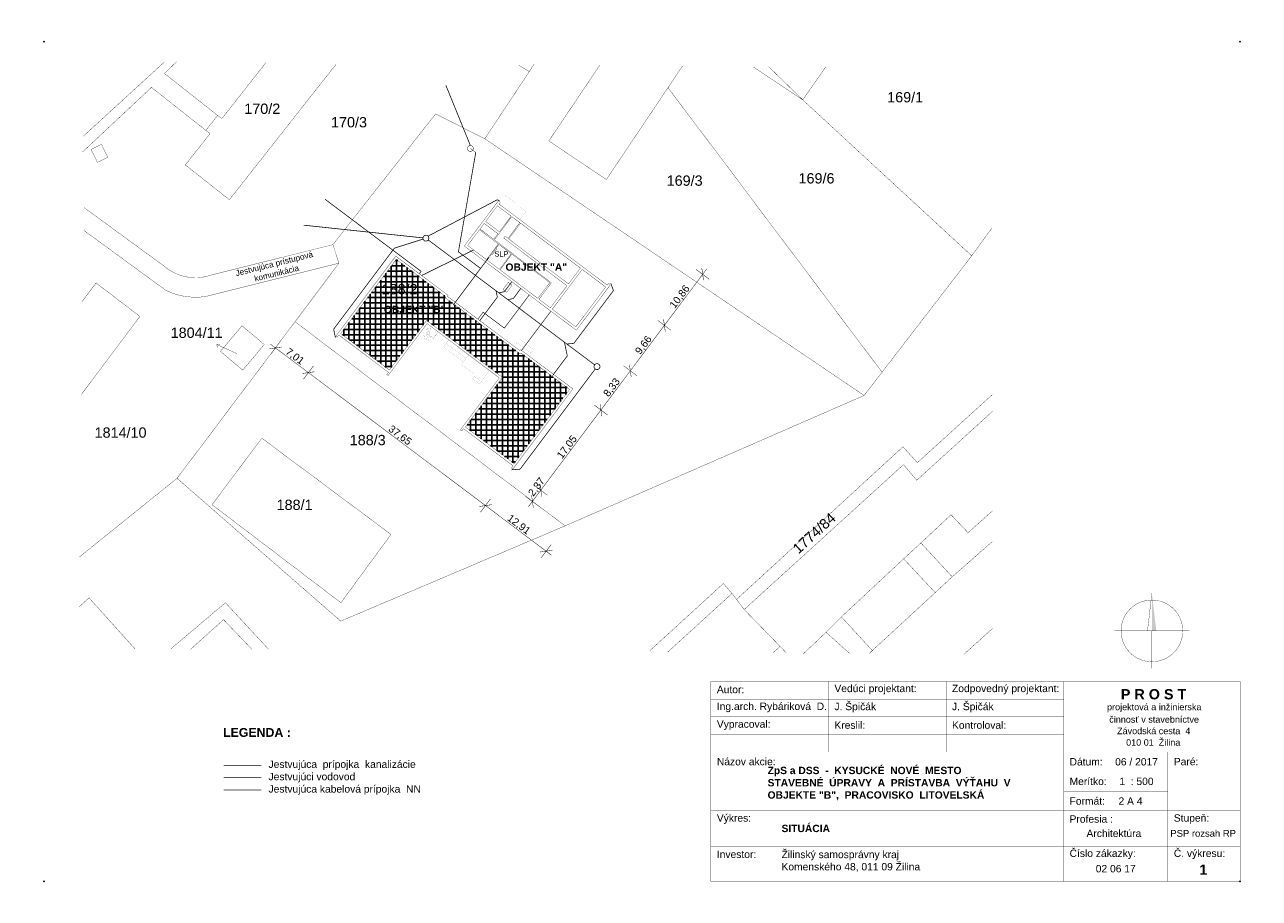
# Model space of a CAD drawing. Extents: x 599 to 809, y 138 to 287.
import ezdxf

# ---------------------------------------------------------------- set-up
doc = ezdxf.new("R2010")
doc.units = 0
doc.header["$MEASUREMENT"] = 0
for name, pattern in [('Achse', [0.115, 0, -0.04, 0.075, 0]), ('Dlouhé čárky', [0.25, 0.15, -0.1]), ('DVOJBODKO_IARKOVAN__2', [0.385, 0.16, -0.075, 0, -0.075, 0, -0.075]), ('DĚLICÍ', [0.3175, 0.127, -0.0635, 0, -0.0635, 0, -0.0635])]:
    doc.linetypes.add(name, pattern=pattern)
for name, color, linetype in [('KÓTY', 7, 'Continuous'), ('LEVEL_49', 7, 'Continuous'), ('LEVEL_63', 7, 'Continuous'), ('múry', 7, 'Continuous'), ('PRIEVLAKY', 7, 'Continuous'), ('SHUTTERS', 7, 'Continuous'), ('TEXTY', 7, 'Continuous'), ('vyplne', 7, 'Continuous'), ('čiary', 7, 'Continuous'), ('Čáry', 7, 'Continuous')]:
    doc.layers.add(name, color=color, linetype=linetype)
doc.styles.add('GENERATED_STYLE_1', font='ARIAL.TTF')
doc.linetypes.add('K_ kanalizace splašková kopírov', pattern='A,0,[2,KNM - ZpSaDSS Situacia1.Shx,S=0.031746,R=0,X=0,Y=0],-4.5,0', length=4.5)
doc.linetypes.add('V_ vodovod kopírovat', pattern='A,0,[1,KNM - ZpSaDSS Situacia1.Shx,S=0.039683,R=0,X=0,Y=0],-5.3,0', length=5.3)
doc.dimstyles.new('Dimstyle_21A', dxfattribs={"dimtxt": 1.25, "dimasz": 1.425, "dimexe": 0.18, "dimexo": 1.2, "dimgap": 0.09, "dimtad": 1, "dimzin": 0, "dimdsep": 46, "dimtxsty": 'GENERATED_STYLE_1', "dimblk": 'ARROWHEAD_6', "dimblk1": 'ARROWHEAD_6', "dimblk2": 'ARROWHEAD_6', "dimcen": 0.09, "dimclrd": 154, "dimclre": 154, "dimclrt": 154, "dimadec": 0, "dimazin": 0, "dimtfac": 1, "dimtdec": 4, "dimtmove": 0, "dimatfit": 0, "dimfxl": 1, "dimtolj": 1, "dimtzin": 0, "dimarcsym": 0})

# ---------------------------------------------------------------- blocks, each defined once
blk = doc.blocks.new('HATCH_510', base_point=(790.88, 190.03))
at = {"layer": 'LEVEL_49'}
blk.add_hatch(color=7, dxfattribs=at).paths.add_polyline_path([(790.88, 190.03), (790.88, 183.65), (791.64, 183.65)], flags=0)
blk = doc.blocks.new('HATCH_524', base_point=(662.35, 246.81))
at = {"layer": 'vyplne'}
h = blk.add_hatch(dxfattribs=at)
h.set_pattern_fill('TILE 24"', color=33, scale=0.9, style=0, pattern_type=0)
h.set_pattern_definition([(0, (0, 0), (0, 0.9), []), (90, (0, 0), (-0.9, -3e-16), [])])
h.paths.add_polyline_path([(662.35, 246.81), (652.9, 234.21), (661.18, 228), (667.51, 236.44), (680.43, 226.75), (674.1, 218.31), (682.38, 212.1), (691.83, 224.7), (683.55, 230.91), (683.63, 231.35), (683.43, 230.75), (670.51, 240.44), (670.63, 240.6)], flags=0)
blk = doc.blocks.new('WALL_124', base_point=(675.97, 236.34))
at = {"layer": 'múry', "color": 7, "linetype": 'Continuous', "const_width": 0.05}
for points in [[(677.11, 237.86), (676.21, 236.66)], [(676.25, 236.63), (677.12, 237.79)], [(676.21, 236.66), (676.25, 236.63)]]:
    blk.add_lwpolyline(points, dxfattribs=at)
blk = doc.blocks.new('WALL_125', base_point=(677.11, 237.86))
at = {"layer": 'múry', "color": 7, "linetype": 'Continuous', "const_width": 0.05}
for points in [[(680.73, 235.15), (677.11, 237.86)], [(677.12, 237.79), (680.74, 235.08)]]:
    blk.add_lwpolyline(points, dxfattribs=at)
blk = doc.blocks.new('WALL_126', base_point=(692.39, 224.78))
at = {"layer": 'múry', "color": 7, "linetype": 'Continuous', "const_width": 0.05}
for points in [[(692.39, 224.78), (683.47, 231.47)], [(683.55, 230.91), (691.83, 224.7)]]:
    blk.add_lwpolyline(points, dxfattribs=at)
blk = doc.blocks.new('WALL_127', base_point=(673.54, 218.23))
at = {"layer": 'múry', "color": 7, "linetype": 'Continuous', "const_width": 0.05}
for points in [[(673.78, 218.05), (682.22, 211.72)], [(682.38, 212.1), (674.1, 218.31)]]:
    blk.add_lwpolyline(points, dxfattribs=at)
blk = doc.blocks.new('WALL_128', base_point=(683.11, 230.99))
at = {"layer": 'múry', "color": 7, "linetype": 'Continuous', "const_width": 0.05}
for points in [[(683.47, 231.47), (683.35, 231.31)], [(683.43, 230.75), (683.55, 230.91)]]:
    blk.add_lwpolyline(points, dxfattribs=at)
blk = doc.blocks.new('WALL_129', base_point=(679.87, 226.67))
at = {"layer": 'múry', "color": 7, "linetype": 'Continuous', "const_width": 0.05}
for points in [[(667.59, 235.88), (679.87, 226.67)], [(680.11, 226.99), (667.83, 236.2)]]:
    blk.add_lwpolyline(points, dxfattribs=at)
blk = doc.blocks.new('WALL_130', base_point=(682.16, 211.14))
at = {"layer": 'múry', "color": 7, "linetype": 'Continuous', "const_width": 0.05}
for points in [[(682.22, 211.72), (681.92, 211.32)], [(681.92, 211.32), (682.16, 211.14)], [(682.16, 211.14), (682.46, 211.54)]]:
    blk.add_lwpolyline(points, dxfattribs=at)
blk = doc.blocks.new('WALL_131', base_point=(673.24, 217.83))
at = {"layer": 'múry', "color": 7, "linetype": 'Continuous', "const_width": 0.05}
for points in [[(673.54, 218.23), (673.24, 217.83)], [(673.24, 217.83), (673.48, 217.65)], [(673.48, 217.65), (673.78, 218.05)]]:
    blk.add_lwpolyline(points, dxfattribs=at)
blk = doc.blocks.new('WALL_132', base_point=(682.46, 211.54))
at = {"layer": 'múry', "color": 7, "linetype": 'Continuous', "const_width": 0.05}
for points in [[(691.83, 224.7), (682.38, 212.1)], [(682.46, 211.54), (692.39, 224.78)]]:
    blk.add_lwpolyline(points, dxfattribs=at)
blk = doc.blocks.new('WALL_133', base_point=(662.27, 247.37))
at = {"layer": 'múry', "color": 7, "linetype": 'Continuous', "const_width": 0.05}
for points in [[(671.19, 240.68), (662.27, 247.37)], [(662.35, 246.81), (670.63, 240.6)]]:
    blk.add_lwpolyline(points, dxfattribs=at)
blk = doc.blocks.new('WALL_134', base_point=(652.04, 233.73))
at = {"layer": 'múry', "color": 7, "linetype": 'Continuous', "const_width": 0.05}
for points in [[(652.34, 234.13), (652.04, 233.73)], [(652.04, 233.73), (652.28, 233.55)], [(652.28, 233.55), (652.58, 233.95)]]:
    blk.add_lwpolyline(points, dxfattribs=at)
blk = doc.blocks.new('WALL_135', base_point=(660.96, 227.04))
at = {"layer": 'múry', "color": 7, "linetype": 'Continuous', "const_width": 0.05}
for points in [[(661.02, 227.62), (660.72, 227.22)], [(660.72, 227.22), (660.96, 227.04)], [(660.96, 227.04), (661.26, 227.44)]]:
    blk.add_lwpolyline(points, dxfattribs=at)
blk = doc.blocks.new('WALL_136', base_point=(652.34, 234.13))
at = {"layer": 'múry', "color": 7, "linetype": 'Continuous', "const_width": 0.05}
for points in [[(662.27, 247.37), (652.34, 234.13)], [(652.9, 234.21), (662.35, 246.81)]]:
    blk.add_lwpolyline(points, dxfattribs=at)
blk = doc.blocks.new('WALL_137', base_point=(683.11, 230.99))
at = {"layer": 'múry', "color": 7, "linetype": 'Continuous', "const_width": 0.05}
for points in [[(670.51, 240.44), (683.43, 230.75)], [(683.35, 231.31), (671.07, 240.52)]]:
    blk.add_lwpolyline(points, dxfattribs=at)
blk = doc.blocks.new('WALL_138', base_point=(673.54, 218.23))
at = {"layer": 'múry', "color": 7, "linetype": 'Continuous', "const_width": 0.05}
for points in [[(680.43, 226.75), (680.11, 226.99)], [(679.87, 226.67), (673.54, 218.23)], [(674.1, 218.31), (680.43, 226.75)]]:
    blk.add_lwpolyline(points, dxfattribs=at)
blk = doc.blocks.new('WALL_139', base_point=(661.26, 227.44))
at = {"layer": 'múry', "color": 7, "linetype": 'Continuous', "const_width": 0.05}
for points in [[(652.58, 233.95), (661.02, 227.62)], [(661.18, 228), (652.9, 234.21)]]:
    blk.add_lwpolyline(points, dxfattribs=at)
blk = doc.blocks.new('WALL_140', base_point=(661.26, 227.44))
at = {"layer": 'múry', "color": 7, "linetype": 'Continuous', "const_width": 0.05}
for points in [[(667.51, 236.44), (661.18, 228)], [(661.26, 227.44), (667.59, 235.88)], [(667.83, 236.2), (667.51, 236.44)]]:
    blk.add_lwpolyline(points, dxfattribs=at)
blk = doc.blocks.new('WALL_141', base_point=(670.83, 240.2))
at = {"layer": 'múry', "color": 7, "linetype": 'Continuous', "const_width": 0.05}
for points in [[(670.63, 240.6), (670.51, 240.44)], [(671.07, 240.52), (671.19, 240.68)]]:
    blk.add_lwpolyline(points, dxfattribs=at)
blk = doc.blocks.new('WALL_142', base_point=(673.93, 249.09))
at = {"layer": 'múry', "color": 7, "linetype": 'Continuous', "const_width": 0.05}
for points in [[(679.72, 256.77), (673.93, 249.09)], [(680.04, 256.53), (679.72, 256.77)], [(679.82, 256.23), (680.04, 256.53)], [(677.56, 253.24), (679.57, 255.92)], [(676.6, 251.96), (677.32, 252.92)], [(674.49, 249.17), (676.51, 251.84)]]:
    blk.add_lwpolyline(points, dxfattribs=at)
blk = doc.blocks.new('WALL_143', base_point=(698.55, 242.18))
at = {"layer": 'múry', "color": 7, "linetype": 'Continuous', "const_width": 0.05}
for points in [[(682.13, 254.49), (679.82, 256.23)], [(679.57, 255.92), (681.89, 254.17)], [(682.01, 254.08), (683.37, 253.06)], [(698.23, 242.42), (682.25, 254.4)], [(683.49, 252.97), (693.67, 245.34)], [(693.99, 245.1), (697.99, 242.1)]]:
    blk.add_lwpolyline(points, dxfattribs=at)
blk = doc.blocks.new('WALL_144', base_point=(680.77, 235.12))
at = {"layer": 'múry', "color": 7, "linetype": 'Continuous', "const_width": 0.05}
for points in [[(684.96, 240.79), (680.73, 235.15)], [(680.74, 235.08), (685, 240.76)], [(685, 240.76), (684.96, 240.79)]]:
    blk.add_lwpolyline(points, dxfattribs=at)
blk = doc.blocks.new('WALL_145', base_point=(683.63, 231.35))
at = {"layer": 'múry', "color": 7, "linetype": 'Continuous', "const_width": 0.05}
for points in [[(688.63, 238.02), (683.63, 231.35)], [(683.67, 231.32), (688.67, 237.99)], [(688.67, 237.99), (688.63, 238.02)], [(683.63, 231.35), (683.67, 231.32)]]:
    blk.add_lwpolyline(points, dxfattribs=at)
blk = doc.blocks.new('WALL_146', base_point=(673.93, 249.09))
at = {"layer": 'múry', "color": 7, "linetype": 'Continuous', "const_width": 0.05}
for points in [[(673.93, 249.09), (692.96, 234.76)], [(677.69, 246.76), (674.49, 249.17)], [(679.89, 245.11), (677.81, 246.67)], [(686.43, 240.18), (680.01, 245.02)], [(688.57, 238.57), (686.63, 240.03)], [(692.89, 235.32), (688.89, 238.32)]]:
    blk.add_lwpolyline(points, dxfattribs=at)
blk = doc.blocks.new('WALL_147', base_point=(692.96, 234.76))
at = {"layer": 'múry', "color": 7, "linetype": 'Continuous', "const_width": 0.05}
for points in [[(697.99, 242.1), (692.89, 235.32)], [(692.96, 234.76), (698.77, 242.47)], [(698.45, 242.71), (698.23, 242.42)], [(698.77, 242.47), (698.45, 242.71)]]:
    blk.add_lwpolyline(points, dxfattribs=at)
blk = doc.blocks.new('WALL_151', base_point=(676.28, 252.2))
at = {"layer": 'múry', "color": 7, "linetype": 'Continuous', "const_width": 0.05}
for points in [[(676.51, 251.84), (679.7, 249.44)], [(678.91, 250.22), (676.6, 251.96)], [(688.74, 242.82), (679.03, 250.13)], [(679.82, 249.35), (681.9, 247.78)], [(682.02, 247.69), (688.45, 242.85)]]:
    blk.add_lwpolyline(points, dxfattribs=at)
blk = doc.blocks.new('WALL_152', base_point=(686.39, 239.71))
at = {"layer": 'múry', "color": 7, "linetype": 'Continuous', "const_width": 0.05}
for points in [[(688.45, 242.85), (686.43, 240.18)], [(686.63, 240.03), (688.74, 242.82)]]:
    blk.add_lwpolyline(points, dxfattribs=at)
blk = doc.blocks.new('WALL_153', base_point=(680.86, 250.75))
at = {"layer": 'múry', "color": 7, "linetype": 'Continuous', "const_width": 0.05}
for points in [[(680.86, 250.75), (680.62, 250.43)], [(680.62, 250.43), (691.4, 242.32)], [(681.36, 250.38), (680.86, 250.75)], [(691.64, 242.64), (681.47, 250.29)]]:
    blk.add_lwpolyline(points, dxfattribs=at)
blk = doc.blocks.new('WALL_181', base_point=(677.45, 246.44))
at = {"layer": 'múry', "color": 7, "linetype": 'Continuous', "const_width": 0.05}
for points in [[(679.7, 249.44), (677.69, 246.76)], [(677.81, 246.67), (679.82, 249.35)]]:
    blk.add_lwpolyline(points, dxfattribs=at)
blk = doc.blocks.new('WALL_182', base_point=(679.64, 244.79))
at = {"layer": 'múry', "color": 7, "linetype": 'Continuous', "const_width": 0.05}
for points in [[(681.9, 247.78), (679.89, 245.11)], [(680.01, 245.02), (682.02, 247.69)]]:
    blk.add_lwpolyline(points, dxfattribs=at)
blk = doc.blocks.new('WALL_183', base_point=(681.36, 250.38))
at = {"layer": 'múry', "color": 7, "linetype": 'Continuous', "const_width": 0.05}
for points in [[(683.37, 253.06), (681.36, 250.38)], [(681.47, 250.29), (683.49, 252.97)]]:
    blk.add_lwpolyline(points, dxfattribs=at)
blk = doc.blocks.new('WALL_184', base_point=(678.91, 250.22))
at = {"layer": 'múry', "color": 7, "linetype": 'Continuous', "const_width": 0.05}
for points in [[(679.03, 250.13), (682.01, 254.08)], [(681.89, 254.17), (679.88, 251.5)], [(682.26, 254.41), (682.14, 254.5)], [(682.14, 254.5), (682.13, 254.49)], [(682.25, 254.4), (682.26, 254.41)], [(679.64, 251.18), (678.91, 250.22)]]:
    blk.add_lwpolyline(points, dxfattribs=at)
blk = doc.blocks.new('WALL_185', base_point=(677.24, 253.48))
at = {"layer": 'múry', "color": 7, "linetype": 'Continuous', "const_width": 0.05}
for points in [[(677.32, 252.92), (679.64, 251.18)], [(679.88, 251.5), (677.56, 253.24)]]:
    blk.add_lwpolyline(points, dxfattribs=at)
blk = doc.blocks.new('WALL_187', base_point=(688.65, 238.01))
at = {"layer": 'múry', "color": 7, "linetype": 'Continuous', "const_width": 0.05}
for points in [[(688.89, 238.32), (693.99, 245.1)], [(693.67, 245.34), (691.64, 242.64)], [(691.4, 242.32), (688.57, 238.57)]]:
    blk.add_lwpolyline(points, dxfattribs=at)
blk = doc.blocks.new('*D36')
at = {"layer": 'KÓTY', "color": 154, "linetype": 'Continuous', "const_width": 0.075}
for points in [[(642.84, 231.9), (640.74, 231.6)], [(640.89, 232.43), (641.79, 231.75)], [(640.95, 230.63), (642.63, 232.88)], [(641.79, 231.75), (647.4, 227.55)], [(648.45, 227.7), (646.35, 227.4)], [(646.55, 226.42), (648.24, 228.67)], [(647.4, 227.55), (677.52, 204.95)]]:
    blk.add_lwpolyline(points, dxfattribs=at)
at = {"layer": 'KÓTY', "color": 154, "style": 'GENERATED_STYLE_1', "oblique": 0}
blk.add_text('7,01', height=1.25, rotation=323.1229, dxfattribs=at).set_placement((643.4, 230.86))
blk = doc.blocks.new('ARROWHEAD_6')
at = {"color": 0, "linetype": 'Continuous'}
for p, q in [((0, 0), (-1, 0)), ((-0.5, -0.5), (0.5, 0.5))]:
    blk.add_line(p, q, dxfattribs=at)
blk = doc.blocks.new('*D38')
at = {"layer": 'KÓTY', "color": 154, "linetype": 'Continuous', "const_width": 0.075}
for points in [[(648.45, 227.7), (646.35, 227.4)], [(647.4, 227.55), (677.52, 204.95)], [(676.67, 203.83), (678.36, 206.08)], [(678.57, 205.1), (676.47, 204.8)], [(677.52, 204.95), (687.84, 197.2)]]:
    blk.add_lwpolyline(points, dxfattribs=at)
at = {"layer": 'KÓTY', "color": 154, "style": 'GENERATED_STYLE_1', "oblique": 0}
blk.add_text('37,65', height=1.25, rotation=323.1229, dxfattribs=at).set_placement((660.88, 217.74))
blk = doc.blocks.new('*D39')
at = {"layer": 'KÓTY', "color": 154, "linetype": 'Continuous', "const_width": 0.075}
for points in [[(676.67, 203.83), (678.36, 206.08)], [(678.57, 205.1), (676.47, 204.8)], [(677.52, 204.95), (687.84, 197.2)], [(687, 196.08), (688.69, 198.33)], [(686.79, 197.05), (688.89, 197.35)], [(687.84, 197.2), (688.74, 196.53)]]:
    blk.add_lwpolyline(points, dxfattribs=at)
at = {"layer": 'KÓTY', "color": 154, "style": 'GENERATED_STYLE_1', "oblique": 0}
blk.add_text('12,91', height=1.25, rotation=323.1229, dxfattribs=at).set_placement((681.1, 202.57))
blk = doc.blocks.new('*D41')
at = {"layer": 'KÓTY', "color": 154, "linetype": 'Continuous', "const_width": 0.075}
for points in [[(686.93, 207.56), (697.16, 221.19)], [(688.06, 206.71), (685.81, 208.4)], [(686.78, 208.61), (687.08, 206.51)], [(686.63, 204.82), (684.38, 206.5)], [(685.36, 206.71), (685.66, 204.61)], [(685.51, 205.66), (686.93, 207.56)], [(684.83, 204.76), (685.51, 205.66)]]:
    blk.add_lwpolyline(points, dxfattribs=at)
at = {"layer": 'KÓTY', "color": 154, "style": 'GENERATED_STYLE_1', "oblique": 0}
blk.add_text('2,37', height=1.25, rotation=53.1229, dxfattribs=at).set_placement((685.66, 206.41))
blk = doc.blocks.new('*D42')
at = {"layer": 'KÓTY', "color": 154, "linetype": 'Continuous', "const_width": 0.075}
for points in [[(697.16, 221.19), (702.16, 227.86)], [(686.93, 207.56), (697.16, 221.19)], [(698.29, 220.35), (696.04, 222.04)], [(697.01, 222.24), (697.31, 220.14)], [(686.78, 208.61), (687.08, 206.51)]]:
    blk.add_lwpolyline(points, dxfattribs=at)
at = {"layer": 'KÓTY', "color": 154, "style": 'GENERATED_STYLE_1', "oblique": 0}
blk.add_text('17,05', height=1.25, rotation=53.1229, dxfattribs=at).set_placement((690.55, 212.8))
blk = doc.blocks.new('*D43')
at = {"layer": 'KÓTY', "color": 154, "linetype": 'Continuous', "const_width": 0.075}
for points in [[(702.16, 227.86), (707.96, 235.58)], [(702.01, 228.91), (702.31, 226.81)], [(697.16, 221.19), (702.16, 227.86)], [(703.29, 227.01), (701.04, 228.7)], [(697.01, 222.24), (697.31, 220.14)]]:
    blk.add_lwpolyline(points, dxfattribs=at)
at = {"layer": 'KÓTY', "color": 154, "style": 'GENERATED_STYLE_1', "oblique": 0}
blk.add_text('8,33', height=1.25, rotation=53.1229, dxfattribs=at).set_placement((698.45, 223.33))
blk = doc.blocks.new('*D44')
at = {"layer": 'KÓTY', "color": 154, "linetype": 'Continuous', "const_width": 0.075}
for points in [[(702.16, 227.86), (707.96, 235.58)], [(709.08, 234.74), (706.83, 236.43)], [(707.81, 236.63), (708.11, 234.53)], [(702.01, 228.91), (702.31, 226.81)], [(697.16, 221.19), (702.16, 227.86)], [(703.29, 227.01), (701.04, 228.7)]]:
    blk.add_lwpolyline(points, dxfattribs=at)
at = {"layer": 'KÓTY', "color": 154, "style": 'GENERATED_STYLE_1', "oblique": 0}
blk.add_text('9,66', height=1.25, rotation=53.1229, dxfattribs=at).set_placement((703.85, 230.53))
blk = doc.blocks.new('*D45')
at = {"layer": 'KÓTY', "color": 154, "linetype": 'Continuous', "const_width": 0.075}
for points in [[(707.96, 235.58), (714.47, 244.27)], [(715.6, 243.42), (713.35, 245.11)], [(714.62, 243.22), (714.32, 245.32)], [(714.47, 244.27), (715.15, 245.17)], [(702.16, 227.86), (707.96, 235.58)], [(709.08, 234.74), (706.83, 236.43)], [(707.81, 236.63), (708.11, 234.53)]]:
    blk.add_lwpolyline(points, dxfattribs=at)
at = {"layer": 'KÓTY', "color": 154, "style": 'GENERATED_STYLE_1', "oblique": 0}
blk.add_text('10,86', height=1.25, rotation=53.1229, dxfattribs=at).set_placement((709.72, 238.35))
blk = doc.blocks.new('DIM_156', base_point=(647.398, 227.545))
at = {"layer": 'KÓTY', "color": 154, "linetype": 'Continuous'}
for p1, p2, picture, middle in [((645.13, 236.204), (662.271, 247.37), '*D36', (645.119, 230.349)), ((692.388, 224.777), (691.061, 201.495), '*D39', (683.204, 201.778))]:
    dim = blk.add_linear_dim(base=(647.398, 227.545), p1=p1, p2=p2, angle=323.1229, dimstyle='Dimstyle_21A', dxfattribs=at)
    dim.commit()
    dim.dimension.update_dxf_attribs({"geometry": picture, "text_midpoint": middle, "text_rotation": 323.1229})
dim = blk.add_aligned_dim(p1=(662.271, 247.37), p2=(692.388, 224.777), distance=-24.784, dimstyle='Dimstyle_21A', dxfattribs=at)
dim.commit()
dim.dimension.update_dxf_attribs({"geometry": '*D38', "text_midpoint": (662.982, 216.948), "text_rotation": 323.1229})
blk = doc.blocks.new('DIM_157', base_point=(686.931, 207.556))
at = {"layer": 'KÓTY', "color": 154, "linetype": 'Continuous'}
for base, p1, p2, picture, middle in [((686.931, 207.556), (698.772, 242.47), (741.926, 223.67), '*D45', (710.513, 240.449)), ((686.9311, 207.556), (692.9646, 234.7573), (698.772, 242.4705), '*D44', (704.3585, 232.2446)), ((686.931, 207.556), (692.388, 224.777), (692.965, 234.757), '*D43', (698.962, 225.051)), ((686.931, 207.556), (691.061, 201.495), (682.157, 211.138), '*D41', (686.164, 208.128))]:
    dim = blk.add_linear_dim(base=base, p1=p1, p2=p2, angle=53.1229, dimstyle='Dimstyle_21A', dxfattribs=at)
    dim.commit()
    dim.dimension.update_dxf_attribs({"geometry": picture, "text_midpoint": middle, "text_rotation": 53.1229})
dim = blk.add_aligned_dim(p1=(682.157, 211.138), p2=(692.388, 224.777), distance=-5.969, dimstyle='Dimstyle_21A', dxfattribs=at)
dim.commit()
dim.dimension.update_dxf_attribs({"geometry": '*D42', "text_midpoint": (691.347, 214.9), "text_rotation": 53.1229})

msp = doc.modelspace()

# ---------------------------------------------------------------- linework, layer by layer
at = {"layer": 'LEVEL_49', "color": 7, "linetype": 'Continuous', "const_width": 0.05}
for points in [[(790.88, 190.03), (790.13, 183.65)], [(784.51, 183.65), (797.26, 183.65)], [(790.88, 183.65), (790.88, 177.28)]]:
    msp.add_lwpolyline(points, dxfattribs=at)
msp.add_lwpolyline([(785.63, 183.65, 1), (796.13, 183.65, 1)], format="xyb", close=True, dxfattribs=at)
at = {"layer": 'múry', "color": 14, "linetype": 'DVOJBODKO_IARKOVAN__2', "const_width": 0.008}
msp.add_lwpolyline([(677.12, 237.79), (676.28, 236.67)], dxfattribs=at)
at = {"layer": 'múry', "color": 14, "linetype": 'Continuous', "const_width": 0.008}
for points in [[(677.15, 237.83), (680.73, 235.15)], [(677.95, 237.23), (677.05, 236.03)], [(677.5, 236.63), (679.9, 234.83)], [(680.35, 235.43), (679.45, 234.23)], [(679.73, 234.81), (679.88, 235)], [(679.9, 234.83), (679.73, 234.81)], [(679.9, 234.83), (679.88, 235)], [(683.29, 233.23), (684.41, 232.39)], [(682.84, 232.63), (683.01, 232.65)], [(685.24, 230.83), (682.84, 232.63)], [(682.84, 232.63), (682.86, 232.46)], [(682.86, 232.46), (683.01, 232.65)], [(684.45, 232.36), (685.69, 231.43)]]:
    msp.add_lwpolyline(points, dxfattribs=at)
at = {"layer": 'PRIEVLAKY', "color": 7, "linetype": 'Continuous', "const_width": 0.05}
for points in [[(678.73, 247.65), (679.45, 248.61)], [(679.45, 248.61), (679.33, 248.7)], [(678.61, 247.74), (678.73, 247.65)]]:
    msp.add_lwpolyline(points, dxfattribs=at)
at = {"layer": 'PRIEVLAKY', "color": 14, "linetype": 'Continuous', "const_width": 0.008}
for points in [[(680.73, 235.15), (684.96, 240.79)], [(671.23, 233.15), (670.33, 231.95)], [(682.39, 232.03), (683.29, 233.23)], [(673.77, 229.37), (670.33, 231.95)], [(684.91, 230.39), (685.71, 231.45)], [(673.77, 229.37), (673.47, 228.97)], [(675.87, 227.17), (673.47, 228.97)], [(674.67, 230.57), (673.77, 229.37)], [(675.87, 227.17), (675.33, 226.45)], [(676.86, 226.05), (675.69, 226.93)], [(677.04, 226.29), (675.87, 227.17)], [(678.24, 227.89), (676.5, 225.57)], [(676.5, 225.57), (675.33, 226.45)]]:
    msp.add_lwpolyline(points, dxfattribs=at)
at = {"layer": 'SHUTTERS', "color": 14, "linetype": 'DĚLICÍ', "const_width": 0.008}
for points in [[(668, 234.15), (668.16, 235.46)], [(668.03, 234.15), (668.18, 235.43)], [(667.92, 234.05), (667.07, 233.69)], [(667.94, 234.02), (667.39, 233.28)], [(667.98, 234.01), (667.87, 233.09)], [(668.31, 233.13), (668.01, 234.01)], [(668.04, 234.02), (668.67, 233.35)], [(669.51, 234.44), (668.79, 233.48)], [(668.81, 233.46), (669.53, 234.42)]]:
    msp.add_lwpolyline(points, dxfattribs=at)
at = {"layer": 'SHUTTERS', "color": 14, "linetype": 'Continuous', "const_width": 0.008}
for points in [[(666.99, 234.12), (667.91, 234.08)], [(667.92, 234.11), (667.1, 234.53)], [(667.94, 234.13), (667.31, 234.81)], [(667.67, 235.03), (667.97, 234.15)], [(668.36, 233.69), (668.24, 233.71)], [(668.36, 233.69), (668.33, 233.57)], [(670.78, 232.55), (674.22, 229.97)], [(674.22, 229.97), (674.04, 229.94)], [(674.22, 229.97), (674.19, 230.14)], [(676.27, 226.49), (676.45, 226.73)], [(676.45, 226.73), (676.33, 226.71)], [(676.45, 226.73), (676.47, 226.61)]]:
    msp.add_lwpolyline(points, dxfattribs=at)
at = {"layer": 'čiary', "color": 154, "linetype": 'Continuous', "const_width": 0.075}
msp.add_lwpolyline([(674.45, 265.67, 1), (675.45, 265.67, 1)], format="xyb", close=True, dxfattribs=at)
at = {"layer": 'čiary', "color": 52, "linetype": 'Continuous', "const_width": 0.125}
for points in [[(666.89, 250.41, 1), (667.89, 250.41, 1)], [(695.99, 228.58, 1), (696.99, 228.58, 1)]]:
    msp.add_lwpolyline(points, format="xyb", close=True, dxfattribs=at)
at = {"layer": 'čiary', "color": 7, "linetype": 'Continuous', "const_width": 0.05}
for points in [[(622.82, 245.69, 0.266871), (630.81, 244.13)], [(623.18, 241.52, 0.154847), (630.06, 240.53)]]:
    msp.add_lwpolyline(points, format="xyb", dxfattribs=at)
at = {"layer": 'čiary', "color": 14, "linetype": 'Continuous', "const_width": 0.008}
for points in [[(668.11, 235.1, 1.732051), (668.81, 233.46)], [(667.19, 234.68, 1), (668.79, 233.48)], [(668.14, 235.07, 0.276005), (667.19, 234.68)], [(668.05, 234.61, 1.569686), (668.36, 233.69)]]:
    msp.add_lwpolyline(points, format="xyb", dxfattribs=at)
for points in [[(667.91, 234.08, 1), (668.06, 234.08, 1)], [(668.01, 234.61, 1), (668.1, 234.61, 1)]]:
    msp.add_lwpolyline(points, format="xyb", close=True, dxfattribs=at)
at = {"layer": 'čiary', "color": 14, "linetype": 'Dlouhé čárky', "const_width": 0.008}
msp.add_lwpolyline([(668.79, 233.48, 0.567392), (668.14, 235.07)], format="xyb", dxfattribs=at)
at = {"layer": 'čiary', "color": 7, "linetype": 'Continuous', "const_width": 0.05}
for points in [[(715.88, 175.06), (715.88, 141.06)], [(715.88, 175.06), (805.88, 175.06)], [(735.88, 175.06), (735.88, 163.06)], [(755.88, 175.06), (755.88, 163.06)], [(775.88, 175.06), (775.88, 141.06)], [(805.88, 175.06), (805.88, 141.06)], [(715.88, 172.06), (775.88, 172.06)], [(775.88, 169.06), (715.88, 169.06)], [(775.88, 166.06), (715.88, 166.06)], [(805.88, 163.06), (715.88, 163.06)], [(793.61, 141.06), (793.61, 163.06)], [(775.88, 159.72), (793.61, 159.72)], [(793.61, 156.39), (775.88, 156.39)], [(805.88, 153.06), (715.88, 153.06)], [(715.88, 147.06), (805.88, 147.06)], [(805.88, 141.06), (715.88, 141.06)]]:
    msp.add_lwpolyline(points, dxfattribs=at)
at = {"layer": 'čiary', "color": 1}
for p in [(602.4, 283.8), (805.88, 283.8), (602.4, 141.06), (805.88, 141.06)]:
    msp.add_point(p, dxfattribs=at)
at = {"layer": 'Čáry', "color": 14, "linetype": 'Continuous', "const_width": 0.008}
for points in [[(599.15, 286.7), (809.15, 286.7)], [(599.15, 138.2), (599.15, 286.7)], [(809.15, 286.7), (809.15, 138.2)], [(680.04, 256.53), (680.88, 257.65)], [(680.88, 257.65), (684.47, 254.94)], [(684.47, 254.94), (683.41, 253.53)], [(809.15, 138.2), (599.15, 138.2)]]:
    msp.add_lwpolyline(points, dxfattribs=at)
at = {"layer": 'Čáry', "color": 7, "linetype": 'Continuous', "const_width": 0.05}
for points in [[(622.89, 280.35), (609.13, 267.76)], [(622.91, 278.41), (624.97, 280.4)], [(632.67, 270.72), (640.18, 280.26)], [(633.96, 256.95), (652.1, 279.97)], [(677.41, 267.31), (685.82, 280.01)], [(684.97, 278.72), (683.18, 279.8)], [(688.31, 266.94), (696.97, 279.84)], [(708.57, 276), (711.03, 279.66)], [(731.48, 273.93), (723.07, 279.53)], [(731.48, 273.93), (725.69, 279.57)], [(731.48, 273.93), (735.44, 279.57)], [(631.96, 271.28), (622.91, 278.41)], [(620.8, 276.13), (608.98, 265.06)], [(629.96, 268.74), (620.72, 276.03)], [(708.57, 276), (698.08, 260.38)], [(744.98, 227.63), (708.57, 276)], [(760.23, 247.41), (731.48, 273.93)], [(629.96, 268.74), (631.96, 271.28)], [(631.96, 271.28), (632.67, 270.72)], [(669.04, 271.54), (651.56, 249.31)], [(677.41, 267.31), (669.04, 271.54)], [(626.47, 262.86), (630.67, 268.19)], [(630.67, 268.19), (629.96, 268.74)], [(677.41, 267.31), (741.93, 223.67)], [(698.08, 260.38), (688.31, 266.94)], [(610.44, 265.5), (612.2, 266.36)], [(611.51, 263.3), (610.44, 265.5)], [(612.2, 266.36), (613.28, 264.16)], [(613.28, 264.16), (611.51, 263.3)], [(633.96, 256.95), (626.47, 262.86)], [(609.26, 255.6), (622.82, 245.69)], [(760.23, 247.41), (763.65, 252.12)], [(609.16, 251.77), (623.18, 241.52)], [(651.56, 249.31), (630.81, 244.13)], [(651.56, 249.31), (652.6, 246.16)], [(652.6, 246.16), (630.06, 240.53)], [(652.6, 246.16), (645.13, 236.2)], [(744.98, 227.63), (760.23, 247.41)], [(611.28, 242.81), (608.85, 239.57)], [(611.28, 242.81), (618.74, 237.11)], [(618.74, 237.11), (608.8, 223.85)], [(625.06, 209.59), (645.13, 236.2)], [(636.11, 235.52), (632.44, 231.17)], [(636.11, 235.52), (639.9, 232.33)], [(645.13, 236.2), (691.06, 201.5)], [(631.8, 232.33), (632.35, 232.39)], [(631.8, 232.33), (635.28, 230.78)], [(631.8, 232.33), (631.96, 231.78)], [(632.44, 231.17), (636.23, 227.98)], [(636.23, 227.98), (639.9, 232.33)], [(741.93, 223.67), (744.98, 227.63)], [(691.06, 201.5), (741.93, 223.67)], [(750.99, 212.25), (763.76, 223.84)], [(750.88, 209.25), (763.73, 220.94)], [(639.48, 216.41), (631.02, 205.1)], [(661.45, 200.05), (639.48, 216.41)], [(720.24, 189.02), (748.54, 214.94)], [(748.54, 214.94), (750.99, 212.25)], [(748.63, 211.92), (721.53, 187.28)], [(748.63, 211.92), (750.88, 209.25)], [(625.06, 209.59), (608.45, 196.22)], [(652.9, 185.31), (625.06, 209.59)], [(631.02, 205.1), (652.93, 188.44)], [(759.61, 200.35), (763.78, 204.07)], [(751.59, 198.6), (756.71, 203.39)], [(756.71, 203.39), (759.61, 200.35)], [(691.06, 201.5), (652.9, 185.31)], [(652.93, 188.44), (661.45, 200.05)], [(748.65, 195.9), (751.59, 198.6)], [(751.59, 198.6), (756.91, 192.85)], [(756.91, 192.85), (763.76, 198.85)], [(748.65, 195.9), (738.06, 186.03)], [(754.02, 190.16), (748.65, 195.9)], [(717.98, 191.71), (705.42, 180.22)], [(717.98, 191.71), (719.46, 190.01)], [(756.91, 192.85), (754.02, 190.16)], [(610.09, 189.26), (608.4, 187.74)], [(610.09, 189.26), (617.93, 180.56)], [(719.46, 190.01), (708.52, 180.05)], [(719.46, 190.01), (720.24, 189.02)], [(721.53, 187.28), (720.24, 189.02)], [(743.33, 180.31), (754.02, 190.16)], [(633.29, 188.44), (624.01, 180.6)], [(633.29, 188.44), (640.63, 180.52)], [(721.53, 187.28), (727.64, 181.01)], [(632.97, 185.56), (627.36, 180.52)], [(632.97, 185.56), (637.79, 180.52)], [(735.46, 183.41), (738.06, 186.03)], [(738.06, 186.03), (743.33, 180.31)], [(731.59, 179.76), (735.46, 183.41)], [(735.46, 183.41), (739.48, 179.81)], [(758.89, 179.66), (763.78, 184.07)], [(727.64, 181.01), (726.42, 179.94)], [(727.64, 181.01), (728.71, 179.89)], [(743.33, 180.31), (742.78, 179.79)]]:
    msp.add_lwpolyline(points, dxfattribs=at)
at = {"layer": 'Čáry', "color": 162, "linetype": 'V_ vodovod kopírovat', "const_width": 0.125}
for points in [[(674.95, 266.17), (670.78, 276.41)], [(675.87, 264.98), (672.92, 248.09)], [(672.92, 248.09), (676.69, 245.27)], [(672.03, 239.05), (678.07, 247.11)], [(639.4, 158.7), (632.97, 158.7)]]:
    msp.add_lwpolyline(points, dxfattribs=at)
at = {"layer": 'Čáry', "color": 154, "linetype": 'V_ vodovod kopírovat', "const_width": 0.075}
msp.add_lwpolyline([(674.95, 265.67), (675.87, 264.98)], dxfattribs=at)
at = {"layer": 'Čáry', "color": 1, "linetype": 'Continuous', "const_width": 0.125}
for points in [[(666.57, 244.77), (650.23, 257.03)], [(666.67, 244.07), (675.5, 248.41)], [(666.27, 244.37), (666.57, 244.77)], [(632.97, 156.6), (639.4, 156.6)]]:
    msp.add_lwpolyline(points, dxfattribs=at)
at = {"layer": 'Čáry', "color": 52, "linetype": 'K_ kanalizace splašková kopírov', "const_width": 0.125}
for points in [[(679.52, 256.94), (667.75, 250.75)], [(679.91, 256.8), (679.52, 256.94)], [(666.89, 250.46), (646.62, 252.62)], [(662.03, 248.72), (666.91, 250.26)], [(696.09, 228.88), (667.78, 250.11)], [(651.7, 234.94), (662.03, 248.72)], [(679.54, 240.39), (679.32, 241.46)], [(682, 243.01), (680.73, 241.32)], [(683.53, 241.86), (682.25, 240.15)], [(699.29, 241.5), (692.56, 232.53)], [(698.84, 242.74), (699.29, 241.5)], [(676.55, 236.41), (679.54, 240.39)], [(680.73, 241.32), (679.78, 241.11)], [(682.25, 240.15), (681.33, 239.95)], [(651.99, 233.51), (651.7, 234.94)], [(691.44, 230.41), (690.95, 232.73)], [(692.56, 232.53), (691.36, 232.42)], [(688.93, 227.06), (691.44, 230.41)], [(683.42, 211.15), (696.19, 228.18)], [(681.96, 211.03), (683.42, 211.15)], [(632.97, 160.8), (639.4, 160.8)]]:
    msp.add_lwpolyline(points, dxfattribs=at)
at = {"layer": 'Čáry', "color": 7, "linetype": 'Achse', "const_width": 0.05}
for points in [[(681.4, 242.88), (680.5, 241.68)], [(680.5, 241.68), (681.14, 241.2)], [(681.14, 241.2), (682.04, 242.4)], [(682.04, 242.4), (681.4, 242.88)]]:
    msp.add_lwpolyline(points, dxfattribs=at)

# ---------------------------------------------------------------- block references
at = {"layer": 'KÓTY', "color": 154, "linetype": 'Continuous'}
for name, p in [('DIM_156', (647.4, 227.55)), ('DIM_157', (686.93, 207.56))]:
    msp.add_blockref(name, p, dxfattribs=at)
at = {"layer": 'LEVEL_49', "color": 7, "linetype": 'Continuous'}
msp.add_blockref('HATCH_510', (790.88, 190.03), dxfattribs=at)
at = {"layer": 'múry', "color": 7}
for name, p in [('WALL_142', (673.93, 249.09)), ('WALL_143', (698.55, 242.18)), ('WALL_184', (678.91, 250.22)), ('WALL_185', (677.24, 253.48)), ('WALL_183', (681.36, 250.38)), ('WALL_151', (676.28, 252.2)), ('WALL_153', (680.86, 250.75)), ('WALL_146', (673.93, 249.09)), ('WALL_181', (677.45, 246.44)), ('WALL_136', (652.34, 234.13)), ('WALL_133', (662.27, 247.37)), ('WALL_182', (679.64, 244.79)), ('WALL_187', (688.65, 238.01)), ('WALL_152', (686.39, 239.71)), ('WALL_147', (692.96, 234.76)), ('WALL_141', (670.83, 240.2)), ('WALL_137', (683.11, 230.99)), ('WALL_144', (680.77, 235.12)), ('WALL_124', (675.97, 236.34)), ('WALL_125', (677.11, 237.86)), ('WALL_145', (683.63, 231.35)), ('WALL_140', (661.26, 227.44)), ('WALL_129', (679.87, 226.67)), ('WALL_134', (652.04, 233.73)), ('WALL_139', (661.26, 227.44)), ('WALL_128', (683.11, 230.99)), ('WALL_126', (692.39, 224.78)), ('WALL_135', (660.96, 227.04)), ('WALL_138', (673.54, 218.23)), ('WALL_132', (682.46, 211.54)), ('WALL_131', (673.24, 217.83)), ('WALL_127', (673.54, 218.23)), ('WALL_130', (682.16, 211.14))]:
    msp.add_blockref(name, p, dxfattribs=at)
at = {"layer": 'vyplne', "color": 33, "linetype": 'Continuous'}
msp.add_blockref('HATCH_524', (662.35, 246.81), dxfattribs=at)

# ---------------------------------------------------------------- texts
at = {"layer": 'LEVEL_63', "color": 154, "char_height": 1.75, "attachment_point": 2, "style": 'GENERATED_STYLE_1'}
for s, insert, width in [('{\\fArial CE|b0|i0|c238|p34;169/1}', (748.91, 275.25), 6.3525), ('{\\fArial CE|b0|i0|c238|p34;170/2}', (639.55, 273.29), 6.3525), ('{\\fArial CE|b0|i0|c238|p34;170/3}', (654.31, 271), 6.3525), ('{\\fArial CE|b0|i0|c238|p34;169/3}', (711.4, 261.07), 6.3525), ('{\\fArial CE|b0|i0|c238|p34;169/6}', (733.83, 261.46), 6.3525), ('{\\fArial CE|b0|i0|c238|p34;188/2}', (662.91, 242.61), 6.3525), ('{\\fArial CE|b0|i0|c238|p34;1804/11}', (628.39, 235.21), 9.1875), ('{\\fArial CE|b0|i0|c238|p34;1814/10}', (615.45, 218.24), 9.1875), ('{\\fArial CE|b0|i0|c238|p34;188/3}', (657.49, 216.97), 6.3525), ('{\\fArial CE|b0|i0|c238|p34;188/1}', (645.05, 205.96), 6.3525)]:
    msp.add_mtext(s, dxfattribs=dict(at, insert=insert, width=width))
at = {"layer": 'LEVEL_63', "color": 154, "insert": (732.84, 200.91), "char_height": 1.75, "width": 9.1875, "attachment_point": 2, "rotation": 42.4995, "style": 'GENERATED_STYLE_1'}
msp.add_mtext('{\\fArial CE|b0|i0|c238|p34;1774/84}', dxfattribs=at)
at = {"layer": 'TEXTY', "color": 7, "insert": (641.79, 245.26), "char_height": 1, "width": 21.1526, "attachment_point": 5, "rotation": 14.0269, "style": 'GENERATED_STYLE_1'}
msp.add_mtext('{\\fArial CE|b0|i0|c238|p34;Jestvujúca prístupová \\Pkomunikácia}', dxfattribs=at)
at = {"layer": 'TEXTY', "color": 154, "insert": (680.24, 248.18), "char_height": 0.9, "width": 2.6806, "attachment_point": 2, "style": 'GENERATED_STYLE_1'}
msp.add_mtext('{\\fArial CE|b0|i0|c238|p34;SLP}', dxfattribs=at)
at = {"layer": 'TEXTY', "color": 7, "style": 'GENERATED_STYLE_1'}
for s, insert, char_height, width, attachment_point in [('{\\fArial CE|b1|i0|c238|p34;OBJEKT "A"}', (680.93, 245.49), 1.25, 10.8, 4), ('{\\fArial CE|b1|i0|c238|p34;OBJEKT "B"}', (660.24, 238.28), 1.25, 10.875, 4), ('{\\fArial CE|b0|i0|c238|p34;Vedúci projektant:}', (736.88, 173.68), 1.25, 14.4, 4), ('{\\fArial CE|b0|i0|c238|p34;Zodpovedný projektant:}', (756.88, 173.68), 1.25, 18.9, 4), ('{\\fArial CE|b0|i0|c238|p34;Autor:}', (716.88, 173.68), 1.25, 4.8, 4), ('{\\fArial CE|b0|i0|c238|p34;J. Špičák}', (736.88, 170.61), 1.25, 8.0352, 4), ('{\\fArial CE|b0|i0|c238|p34;J. Špičák}', (756.88, 170.61), 1.25, 8.0352, 4), ('{\\fArial CE|b1|i0|c238|p34;P R O S T}', (791.16, 172.87), 1.75, 11.445, 5), ('{\\fArial CE|b0|i0|c238|p34;projektová a inžinierska}', (791.28, 170.55), 1.1, 16.566, 5), ('{\\fArial CE|b0|i0|c238|p34;Ing.arch. Rybáriková  D.}', (716.88, 170.64), 1.25, 19.275, 4), ('{\\fArial CE|b0|i0|c238|p34;činnosť v stavebníctve}', (791.26, 168.59), 1.1, 15.84, 5), ('{\\fArial CE|b0|i0|c238|p34;Vypracoval:}', (716.88, 167.62), 1.25, 9.4125, 4), ('{\\fArial CE|b0|i0|c238|p34;Kreslil:}', (736.88, 167.62), 1.25, 5.325, 4), ('{\\fArial CE|b0|i0|c238|p34;Kontroloval:}', (756.88, 167.62), 1.25, 9.525, 4), ('{\\fArial CE|b1|i0|c238|p34;LEGENDA : }', (632.89, 166.37), 1.5, 12.42, 4), ('{\\fArial CE|b0|i0|c238|p34;Závodská cesta  4}', (791.19, 166.63), 1.1, 12.903, 5), ('{\\fArial CE|b0|i0|c238|p34;010 01  Žilina}', (791.11, 164.68), 1.1, 9.471, 5), ('{\\fArial CE|b0|i0|c238|p34;Názov akcie:}', (716.88, 161.43), 1.25, 10.35, 4), ('{\\fArial CE|b0|i0|c238|p34;Dátum:}', (776.88, 161.39), 1.25, 5.8125, 4), ('{\\fArial CE|b0|i0|c238|p34;06 / 2017}', (788.27, 161.39), 1.25, 7.5375, 5), ('{\\fArial CE|b0|i0|c238|p34;Paré:}', (794.61, 161.43), 1.25, 4.3125, 4), ('{\\fArial CE|b0|i0|c238|p34;Jestvujúca  prípojka  kanalizácie}', (640.62, 160.8), 1.25, 30.6009, 4), ('{\\fArial CE|b1|i0|c238|p34;ZpS a DSS  -  KYSUCKÉ  NOVÉ  MESTO \\PSTAVEBNÉ  ÚPRAVY  A  PRÍSTAVBA  VÝŤAHU  V \\POBJEKTE "B",  PRACOVISKO  LITOVELSKÁ  }', (725.51, 160.55), 1.25, 49.8486, 1), ('{\\fArial CE|b0|i0|c238|p34;Jestvujúci vodovod}', (640.62, 158.7), 1.25, 19.3147, 4), ('{\\fArial CE|b0|i0|c238|p34;Merítko:}', (776.88, 158.06), 1.25, 6.45, 4), ('{\\fArial CE|b0|i0|c238|p34;1  : 500}', (788.25, 158.06), 1.25, 6, 5), ('{\\fArial CE|b0|i0|c238|p34;Jestvujúca kabelová prípojka  NN}', (640.62, 156.6), 1.25, 30.5138, 4), ('{\\fArial CE|b0|i0|c238|p34;Formát:}', (776.88, 154.72), 1.25, 6.1875, 4), ('{\\fArial CE|b0|i0|c238|p34;2 A 4}', (787.24, 154.72), 1.25, 4.2, 5), ('{\\fArial CE|b0|i0|c238|p34;Výkres:}', (716.88, 151.66), 1.25, 6, 4), ('{\\fArial CE|b0|i0|c238|p34;Profesia :}', (776.88, 151.66), 1.25, 7.575, 4), ('{\\fArial CE|b0|i0|c238|p34;Stupeň:}', (794.61, 151.66), 1.25, 6.225, 4), ('{\\fArial CE|b1|i0|c238|p34;SITUÁCIA  }', (727.88, 150.06), 1.25, 9.45, 4), ('{\\fArial CE|b0|i0|c238|p34;      Architektúra}', (776.85, 149.22), 1.25, 12.525, 4), ('{\\fArial CE|b0|i0|c238|p34;PSP rozsah RP}', (794.02, 149.22), 1.15, 11.523, 4), ('{\\fArial CE|b0|i0|c238|p34;Číslo zákazky:}', (776.88, 145.66), 1.25, 11.55, 4), ('{\\fArial CE|b0|i0|c238|p34;Č. výkresu:}', (794.61, 145.66), 1.25, 9.0375, 4), ('{\\fArial CE|b0|i0|c238|p34;Investor:}', (716.88, 145.66), 1.25, 6.9, 4), ('{\\fArial CE|b0|i0|c238|p34;Žilinský samosprávny kraj\\PKomenského 48, 011 09 Žilina }', (727.88, 146.27), 1.25, 33.2125, 1), ('{\\fArial CE|b0|i0|c238|p34;02 06 17}', (781.33, 143.22), 1.25, 7.05, 4), ('{\\fArial CE|b1|i0|c238|p34;1}', (799.65, 143.06), 1.75, 1.4175, 5)]:
    msp.add_mtext(s, dxfattribs=dict(at, insert=insert, char_height=char_height, width=width, attachment_point=attachment_point))

doc.saveas('drawing.dxf')
